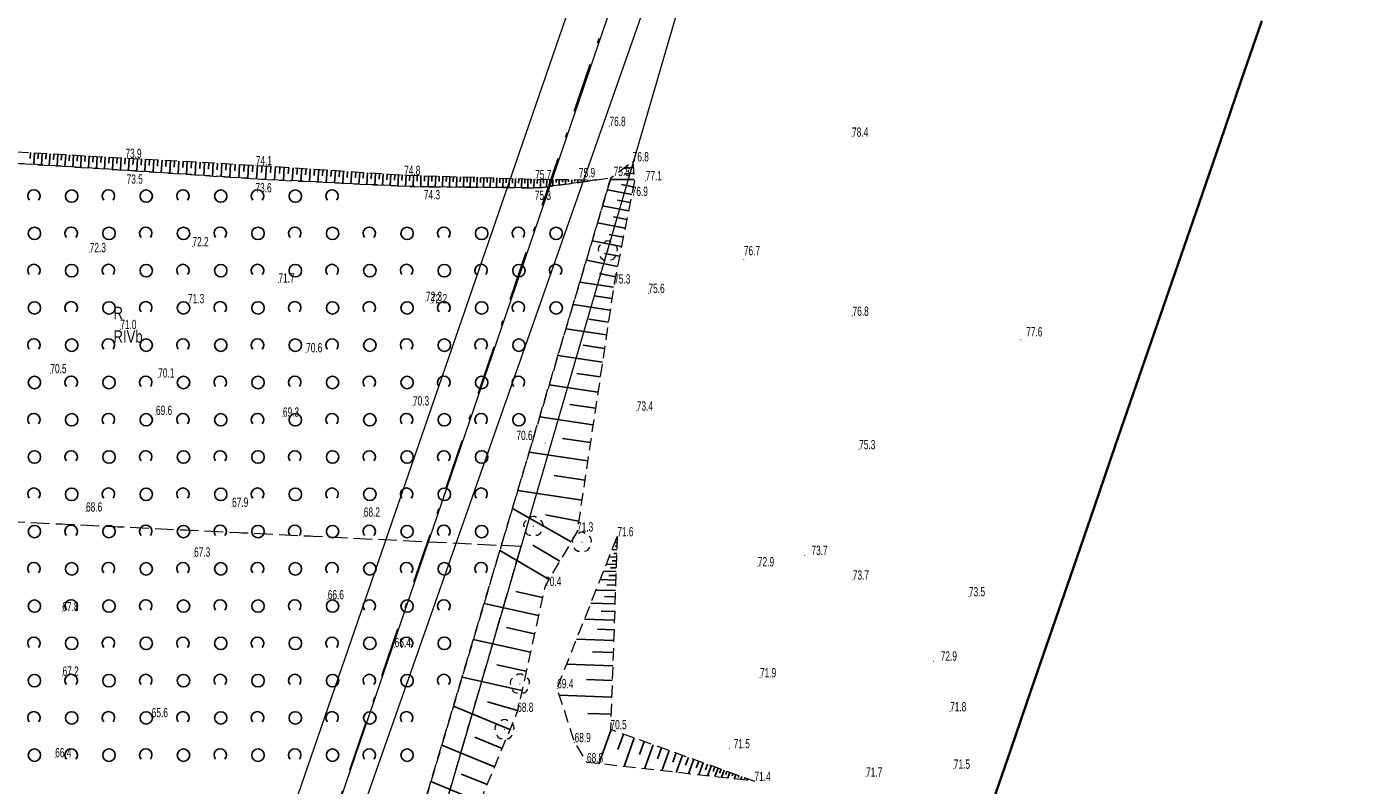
# Model space of a CAD drawing. Header units: metres. Extents: x 6524698 to 6533081, y 5883213 to 5896811.
# Tile 17 of 167: x 6529009 to 6529118, y 5886718 to 5886779. Entities that reach past the tile are written whole.
import ezdxf
from ezdxf.enums import TextEntityAlignment as Align

# ---------------------------------------------------------------- set-up
doc = ezdxf.new("R2010")
doc.units = ezdxf.units.M
doc.header["$MEASUREMENT"] = 0
for name, pattern in [('DASHDOT', [4, 2, -0.9, 0.2, -0.9]), ('mapa zasadnicza$0$1.0_0.5', [1.5, 1, -0.5]), ('mapa zasadnicza$0$219-500', [0]), ('mapa zasadnicza$0$egkk-500', [2, 1.5, -0.5]), ('mapa zasadnicza$0$egug-500', [1, 0.5, -0.5]), ('mapa zasadnicza$0$suep_wn_500', [0])]:
    doc.linetypes.add(name, pattern=pattern)
doc.layers.get('0').update_dxf_attribs({"lineweight": 0})
for name, color, linetype, lineweight in [('_trasa_kat_zalomu', 7, 'Continuous', 18), ('_trasa_os', 1, 'DASHDOT', 30), ('Sections span lengths and Marker Balls Plan', 7, 'Continuous', 0)]:
    doc.layers.add(name, color=color, linetype=linetype, lineweight=lineweight)
for name, color, linetype in [('mapa zasadnicza$0$000 Inne (niezydentyfikowane)', 7, 'Continuous'), ('mapa zasadnicza$0$209-oznaczenie konturu klasyfikacyjnego', 7, 'Continuous'), ('mapa zasadnicza$0$210-oznaczenie konturu użytku gruntowego', 7, 'Continuous'), ('mapa zasadnicza$0$217-kontur klasyfikacyjny', 7, 'Continuous'), ('mapa zasadnicza$0$218-kontur użytku gruntowego', 7, 'Continuous'), ('mapa zasadnicza$0$219-działka ewidencyjna', 7, 'Continuous'), ('mapa zasadnicza$0$drzewo liściaste', 7, 'Continuous'), ('mapa zasadnicza$0$pikieta naturalna', 7, 'Continuous'), ('mapa zasadnicza$0$pikieta naturalna-Atr2', 7, 'Continuous'), ('mapa zasadnicza$0$przewód elektroenergetyczny wysokiego napięcia', 7, 'Continuous'), ('mapa zasadnicza$0$skarpa nieumocniona', 7, 'Continuous'), ('mapa zasadnicza$0$zadrzewienie  zakrzewienie', 7, 'Continuous')]:
    doc.layers.add(name, color=color, linetype=linetype)
doc.styles.add('mapa zasadnicza$0$STANDARD', font='Working1250', dxfattribs={"width": 0.75})
doc.styles.add('Opis_slupy', font='ARIALN.TTF')
doc.dimstyles.new('Kat zalomu', dxfattribs={"dimtxt": 2.5, "dimasz": 5, "dimexe": 1.25, "dimexo": 0.625, "dimtad": 0, "dimtxsty": 'Opis_slupy', "dimcen": 2.5, "dimse1": 1, "dimse2": 1, "dimadec": 0, "dimazin": 0, "dimtfac": 1, "dimtmove": 0, "dimatfit": 3, "dimfxl": 1, "dimarcsym": 1})

# ---------------------------------------------------------------- blocks, each defined once
blk = doc.blocks.new('mapa zasadnicza$0$OP021')
at = {"linetype": 'Continuous', "lineweight": 13}
h = blk.add_hatch(color=0, dxfattribs=at)
edge = h.paths.add_edge_path()
edge.add_arc((0, 0), 0.05, 0, 360)
at = {"color": 0, "linetype": 'Continuous', "lineweight": 13}
for centre, start, end in [((-0.38, 0.124), 121.308, 202.548), ((0, 0.4), 49.272, 130.728), ((0.38, 0.124), 337.452, 58.692), ((-0.235, -0.324), 193.221, 274.871), ((0.235, -0.324), 265.129, 346.779)]:
    blk.add_arc(centre, 0.4, start, end, dxfattribs=at)
blk = doc.blocks.new('mapa zasadnicza$0$PW01')
at = {"linetype": 'Continuous', "lineweight": 13}
h = blk.add_hatch(color=0, dxfattribs=at)
edge = h.paths.add_edge_path()
edge.add_arc((0, 0), 0.045, 0, 360)
blk = doc.blocks.new('mapa zasadnicza$0$OTZK1')
at = {"color": 0, "linetype": 'Continuous'}
blk.add_circle((0, 0), 0.5, dxfattribs=at)
blk = doc.blocks.new('mapa zasadnicza$0$OTZK2')
at = {"color": 0, "linetype": 'Continuous'}
blk.add_arc((0, 0), 0.5, 318.85, 221.162, dxfattribs=at)
blk = doc.blocks.new('*D2405')
at = {"layer": '_trasa_kat_zalomu', "color": 0, "lineweight": -2}
for start, end in [(26.7639, 56.6642), (336.8246, 6.7249)]:
    blk.add_arc((6529019.86, 5886673.79), 19.79, start, end, dxfattribs=at)
at = {"layer": '_trasa_kat_zalomu', "color": 0}
for points in [[(6529031.1, 5886691.07), (6529030.37, 5886689.57), (6529026.25, 5886692.52)], [(6529037.34, 5886666.42), (6529038.77, 5886665.58), (6529035.52, 5886661.69)]]:
    blk.add_solid(points, dxfattribs=at)
at = {"layer": 'Defpoints', "color": 0}
for p in [(6529068.1, 5886815.32), (6529036.09, 5886685.11), (6529019.86, 5886673.79), (6529019.86, 5886673.79), (6529239.51, 5886504.08)]:
    blk.add_point(p, dxfattribs=at)
at = {"layer": '_trasa_kat_zalomu', "color": 0, "insert": (6529038.81, 5886679.49), "char_height": 2.5, "attachment_point": 5, "rotation": 286.7444, "style": 'Opis_slupy'}
blk.add_mtext('109%%d', dxfattribs=at)

msp = doc.modelspace()

# ---------------------------------------------------------------- linework, layer by layer
at = {"layer": '_trasa_os', "linetype": 'DASHDOT', "ltscale": 2}
msp.add_lwpolyline([(6529644.25, 5886257.506), (6529433.531, 5886354.176), (6529239.51, 5886504.082), (6529019.862, 5886673.787), (6529068.099, 5886815.315), (6529070.952, 5887003.68), (6529033.32, 5887240.317), (6528980.372, 5887573.115), (6528926.767, 5887910.52), (6528871.358, 5888257.413), (6528824.236, 5888552.869), (6528805.439, 5888820.887), (6528782.648, 5889143.114), (6528759.048, 5889475.999)], dxfattribs=at)
at = {"layer": 'mapa zasadnicza$0$000 Inne (niezydentyfikowane)', "color": 7, "linetype": 'Continuous', "lineweight": 35, "flags": 128}
msp.add_lwpolyline([(6529108.741, 5886779.525), (6529107.056, 5886774.638), (6529105.371, 5886769.75), (6529103.685, 5886764.862), (6529102, 5886759.975), (6529100.315, 5886755.087), (6529098.63, 5886750.199), (6529096.944, 5886745.311), (6529095.259, 5886740.424), (6529093.574, 5886735.536), (6529091.889, 5886730.648), (6529090.203, 5886725.761), (6529088.518, 5886720.873), (6529086.833, 5886715.985)], dxfattribs=at)
at = {"layer": 'mapa zasadnicza$0$000 Inne (niezydentyfikowane)', "color": 7, "linetype": 'Continuous', "lineweight": 25, "flags": 128}
for points in [[(6529009.62, 5886768.92), (6529009.59, 5886768.45)], [(6529009.93, 5886768.9), (6529009.87, 5886767.97)], [(6529010.24, 5886768.88), (6529010.21, 5886768.42)], [(6529010.55, 5886768.87), (6529010.5, 5886767.93)], [(6529010.86, 5886768.85), (6529010.84, 5886768.38)], [(6529011.18, 5886768.83), (6529011.12, 5886767.89)], [(6529011.49, 5886768.81), (6529011.46, 5886768.34)], [(6529011.81, 5886768.79), (6529011.75, 5886767.85)], [(6529012.12, 5886768.78), (6529012.09, 5886768.3)], [(6529012.44, 5886768.76), (6529012.38, 5886767.81)], [(6529012.75, 5886768.74), (6529012.72, 5886768.26)], [(6529013.07, 5886768.72), (6529013.01, 5886767.77)], [(6529013.38, 5886768.7), (6529013.36, 5886768.23)], [(6529013.7, 5886768.68), (6529013.65, 5886767.73)], [(6529014.02, 5886768.67), (6529013.99, 5886768.19)], [(6529014.34, 5886768.65), (6529014.28, 5886767.69)], [(6529014.66, 5886768.63), (6529014.63, 5886768.15)], [(6529014.98, 5886768.61), (6529014.92, 5886767.65)], [(6529015.3, 5886768.59), (6529015.27, 5886768.11)], [(6529015.62, 5886768.57), (6529015.57, 5886767.61)], [(6529015.94, 5886768.56), (6529015.92, 5886768.07)], [(6529016.27, 5886768.54), (6529016.21, 5886767.57)], [(6529016.59, 5886768.52), (6529016.56, 5886768.03)], [(6529016.91, 5886768.5), (6529016.86, 5886767.53)], [(6529017.24, 5886768.48), (6529017.21, 5886767.99)], [(6529017.56, 5886768.46), (6529017.51, 5886767.48)], [(6529017.89, 5886768.44), (6529017.86, 5886767.95)], [(6529018.21, 5886768.43), (6529018.16, 5886767.44)], [(6529018.54, 5886768.41), (6529018.51, 5886767.91)], [(6529018.87, 5886768.39), (6529018.82, 5886767.4)], [(6529019.2, 5886768.37), (6529019.17, 5886767.87)], [(6529019.53, 5886768.35), (6529019.48, 5886767.35)], [(6529019.87, 5886768.34), (6529019.84, 5886767.83)], [(6529020.2, 5886768.32), (6529020.14, 5886767.31)], [(6529020.54, 5886768.3), (6529020.51, 5886767.79)], [(6529020.87, 5886768.28), (6529020.82, 5886767.26)], [(6529021.21, 5886768.26), (6529021.18, 5886767.75)], [(6529021.55, 5886768.24), (6529021.49, 5886767.22)], [(6529021.89, 5886768.22), (6529021.86, 5886767.71)], [(6529022.23, 5886768.2), (6529022.18, 5886767.17)], [(6529022.58, 5886768.19), (6529022.55, 5886767.67)], [(6529022.92, 5886768.17), (6529022.86, 5886767.13)], [(6529023.27, 5886768.15), (6529023.24, 5886767.63)], [(6529023.61, 5886768.13), (6529023.56, 5886767.08)], [(6529023.96, 5886768.11), (6529023.93, 5886767.58)], [(6529024.31, 5886768.09), (6529024.25, 5886767.04)], [(6529024.66, 5886768.07), (6529024.63, 5886767.54)], [(6529025.01, 5886768.05), (6529024.96, 5886766.99)], [(6529025.37, 5886768.03), (6529025.34, 5886767.5)], [(6529025.72, 5886768.01), (6529025.66, 5886766.94)], [(6529026.08, 5886767.99), (6529026.05, 5886767.46)], [(6529026.44, 5886767.97), (6529026.38, 5886766.89)], [(6529026.8, 5886767.95), (6529026.77, 5886767.41)], [(6529027.16, 5886767.93), (6529027.1, 5886766.85)], [(6529027.52, 5886767.91), (6529027.49, 5886767.37)], [(6529027.88, 5886767.89), (6529027.81, 5886766.8)], [(6529028.25, 5886767.87), (6529028.21, 5886767.32)], [(6529028.61, 5886767.84), (6529028.54, 5886766.76)], [(6529028.97, 5886767.82), (6529028.93, 5886767.28)], [(6529029.33, 5886767.8), (6529029.26, 5886766.72)], [(6529029.69, 5886767.77), (6529029.65, 5886767.24)], [(6529030.04, 5886767.75), (6529029.97, 5886766.69)], [(6529030.4, 5886767.72), (6529030.36, 5886767.2)], [(6529030.75, 5886767.7), (6529030.68, 5886766.65)], [(6529031.1, 5886767.68), (6529031.06, 5886767.16)], [(6529031.45, 5886767.66), (6529031.38, 5886766.62)], [(6529031.79, 5886767.63), (6529031.76, 5886767.12)], [(6529032.13, 5886767.61), (6529032.07, 5886766.59)], [(6529032.48, 5886767.59), (6529032.44, 5886767.08)], [(6529032.82, 5886767.56), (6529032.75, 5886766.55)], [(6529033.15, 5886767.54), (6529033.12, 5886767.04)], [(6529033.49, 5886767.52), (6529033.42, 5886766.52)], [(6529033.83, 5886767.5), (6529033.79, 5886767)], [(6529034.16, 5886767.48), (6529034.09, 5886766.49)], [(6529034.49, 5886767.45), (6529034.46, 5886766.96)], [(6529034.82, 5886767.43), (6529034.75, 5886766.45)], [(6529035.14, 5886767.41), (6529035.11, 5886766.92)], [(6529035.47, 5886767.39), (6529035.41, 5886766.42)], [(6529035.79, 5886767.37), (6529035.76, 5886766.89)], [(6529036.11, 5886767.35), (6529036.05, 5886766.39)], [(6529058.13, 5886767.71), (6529057.33, 5886767.64)], [(6529036.43, 5886767.33), (6529036.4, 5886766.85)], [(6529036.75, 5886767.3), (6529036.69, 5886766.36)], [(6529037.07, 5886767.28), (6529037.04, 5886766.81)], [(6529037.38, 5886767.26), (6529037.32, 5886766.33)], [(6529037.7, 5886767.24), (6529037.67, 5886766.78)], [(6529038.01, 5886767.22), (6529037.95, 5886766.3)], [(6529038.32, 5886767.2), (6529038.29, 5886766.74)], [(6529038.62, 5886767.18), (6529038.56, 5886766.26)], [(6529038.93, 5886767.16), (6529038.9, 5886766.71)], [(6529039.23, 5886767.14), (6529039.17, 5886766.23)], [(6529039.54, 5886767.12), (6529039.51, 5886766.67)], [(6529039.84, 5886767.11), (6529039.81, 5886766.2)], [(6529040.14, 5886767.1), (6529040.12, 5886766.64)], [(6529040.44, 5886767.09), (6529040.41, 5886766.18)], [(6529040.74, 5886767.08), (6529040.73, 5886766.63)], [(6529041.04, 5886767.07), (6529041.02, 5886766.17)], [(6529041.34, 5886767.06), (6529041.33, 5886766.61)], [(6529041.64, 5886767.05), (6529041.61, 5886766.17)], [(6529041.93, 5886767.04), (6529041.92, 5886766.6)], [(6529042.23, 5886767.03), (6529042.2, 5886766.16)], [(6529042.52, 5886767.02), (6529042.5, 5886766.59)], [(6529042.8, 5886767.01), (6529042.78, 5886766.16)], [(6529043.09, 5886767), (6529043.08, 5886766.58)], [(6529043.38, 5886766.99), (6529043.35, 5886766.15)], [(6529043.66, 5886766.99), (6529043.64, 5886766.57)], [(6529043.94, 5886766.98), (6529043.91, 5886766.14)], [(6529044.22, 5886766.97), (6529044.2, 5886766.56)], [(6529044.49, 5886766.96), (6529044.47, 5886766.14)], [(6529044.77, 5886766.95), (6529044.75, 5886766.54)], [(6529045.04, 5886766.94), (6529045.01, 5886766.13)], [(6529045.31, 5886766.93), (6529045.3, 5886766.53)], [(6529045.58, 5886766.93), (6529045.55, 5886766.13)], [(6529045.84, 5886766.92), (6529045.83, 5886766.52)], [(6529046.11, 5886766.91), (6529046.08, 5886766.12)], [(6529046.37, 5886766.9), (6529046.36, 5886766.51)], [(6529046.63, 5886766.89), (6529046.61, 5886766.12)], [(6529046.89, 5886766.88), (6529046.88, 5886766.5)], [(6529047.15, 5886766.88), (6529047.12, 5886766.11)], [(6529047.4, 5886766.87), (6529047.39, 5886766.49)], [(6529047.65, 5886766.86), (6529047.63, 5886766.11)], [(6529047.9, 5886766.85), (6529047.89, 5886766.48)], [(6529048.16, 5886766.85), (6529048.13, 5886766.1)], [(6529048.41, 5886766.84), (6529048.4, 5886766.47)], [(6529048.66, 5886766.83), (6529048.64, 5886766.1)], [(6529048.91, 5886766.82), (6529048.9, 5886766.46)], [(6529049.16, 5886766.81), (6529049.14, 5886766.09)], [(6529049.41, 5886766.81), (6529049.4, 5886766.45)], [(6529049.66, 5886766.8), (6529049.64, 5886766.09)], [(6529049.91, 5886766.79), (6529049.9, 5886766.44)], [(6529050.17, 5886766.78), (6529050.14, 5886766.08)], [(6529050.42, 5886766.78), (6529050.41, 5886766.43)], [(6529050.67, 5886766.77), (6529050.66, 5886766.08)], [(6529050.92, 5886766.77), (6529050.92, 5886766.45)], [(6529051.17, 5886766.77), (6529051.16, 5886766.15)], [(6529051.42, 5886766.77), (6529051.42, 5886766.48)], [(6529051.67, 5886766.76), (6529051.67, 5886766.23)], [(6529051.93, 5886766.76), (6529051.92, 5886766.51)], [(6529052.18, 5886766.76), (6529052.17, 5886766.3)], [(6529052.43, 5886766.75), (6529052.43, 5886766.54)], [(6529052.68, 5886766.75), (6529052.67, 5886766.37)], [(6529052.93, 5886766.75), (6529052.93, 5886766.57)], [(6529053.18, 5886766.74), (6529053.18, 5886766.44)], [(6529053.43, 5886766.74), (6529053.43, 5886766.61)], [(6529053.68, 5886766.74), (6529053.68, 5886766.51)], [(6529053.94, 5886766.74), (6529053.93, 5886766.64)], [(6529054.19, 5886766.73), (6529054.19, 5886766.58)], [(6529054.44, 5886766.73), (6529054.44, 5886766.67)], [(6529054.69, 5886766.73), (6529054.69, 5886766.65)], [(6529054.94, 5886766.72), (6529054.94, 5886766.7)], [(6529058.22, 5886766.76), (6529056.3, 5886766.76)], [(6529058.13, 5886766.17), (6529057.18, 5886766.36)], [(6529058.18, 5886767.26), (6529057.41, 5886767.19)], [(6529058.01, 5886765.54), (6529056.05, 5886765.93)], [(6529057.75, 5886764.23), (6529055.67, 5886764.64)], [(6529057.88, 5886764.9), (6529056.87, 5886765.1)], [(6529057.48, 5886762.83), (6529055.26, 5886763.27)], [(6529057.62, 5886763.54), (6529056.54, 5886763.76)], [(6529057.33, 5886762.1), (6529056.19, 5886762.33)], [(6529057.18, 5886761.35), (6529054.82, 5886761.81)], [(6529056.87, 5886759.76), (6529054.36, 5886760.26)], [(6529057.03, 5886760.57), (6529055.81, 5886760.81)], [(6529056.71, 5886758.93), (6529055.41, 5886759.19)], [(6529056.55, 5886758.08), (6529053.83, 5886758.49)], [(6529056.28, 5886756.24), (6529053.3, 5886756.69)], [(6529056.42, 5886757.18), (6529054.99, 5886757.39)], [(6529056.13, 5886755.26), (6529054.57, 5886755.5)], [(6529055.98, 5886754.24), (6529052.71, 5886754.73)], [(6529055.82, 5886753.16), (6529054.11, 5886753.42)], [(6529055.65, 5886752.04), (6529052.07, 5886752.58)], [(6529055.47, 5886750.86), (6529053.6, 5886751.14)], [(6529055.29, 5886749.63), (6529051.37, 5886750.22)], [(6529055.1, 5886748.34), (6529053.04, 5886748.65)], [(6529054.89, 5886747), (6529050.6, 5886747.64)], [(6529054.68, 5886745.58), (6529052.43, 5886745.92)], [(6529054.46, 5886744.11), (6529049.75, 5886744.81)], [(6529054.23, 5886742.56), (6529051.77, 5886742.93)], [(6529053.99, 5886740.94), (6529048.83, 5886741.71)], [(6529053.13, 5886737.6), (6529048.4, 5886740.26)], [(6529053.73, 5886739.25), (6529051.07, 5886739.75)], [(6529052.22, 5886736.04), (6529050.06, 5886737.31)], [(6529056.83, 5886737.53), (6529056.65, 5886737.54)], [(6529056.82, 5886737.24), (6529056.68, 5886737.24)], [(6529051.36, 5886734.57), (6529047.39, 5886736.89)], [(6529056.79, 5886736.35), (6529056.19, 5886736.37)], [(6529056.81, 5886736.94), (6529056.42, 5886736.96)], [(6529056.78, 5886736.06), (6529056.43, 5886736.07)], [(6529056.8, 5886736.65), (6529056.56, 5886736.66)], [(6529056.75, 5886735.2), (6529055.74, 5886735.23)], [(6529056.77, 5886735.76), (6529055.96, 5886735.79)], [(6529056.74, 5886734.87), (6529056.18, 5886734.89)], [(6529056.76, 5886735.49), (6529056.31, 5886735.51)], [(6529056.73, 5886734.51), (6529055.47, 5886734.55)], [(6529056.71, 5886734.11), (6529056.01, 5886734.13)], [(6529050.84, 5886733.11), (6529048.69, 5886733.58)], [(6529056.66, 5886732.6), (6529054.73, 5886732.66)], [(6529056.7, 5886733.66), (6529055.14, 5886733.71)], [(6529056.68, 5886733.15), (6529055.81, 5886733.19)], [(6529050.51, 5886731.65), (6529046.12, 5886732.63)], [(6529056.64, 5886731.97), (6529055.56, 5886732.01)], [(6529050.19, 5886730.19), (6529047.94, 5886730.69)], [(6529056.61, 5886731.28), (6529054.21, 5886731.37)], [(6529056.58, 5886730.51), (6529055.25, 5886730.55)], [(6529049.86, 5886728.7), (6529045.25, 5886729.72)], [(6529056.55, 5886729.65), (6529053.57, 5886729.75)], [(6529056.52, 5886728.69), (6529054.86, 5886728.74)], [(6529049.52, 5886727.18), (6529047.16, 5886727.7)], [(6529056.48, 5886727.62), (6529052.78, 5886727.75)], [(6529049.17, 5886725.62), (6529044.35, 5886726.69)], [(6529056.44, 5886726.42), (6529054.38, 5886726.5)], [(6529056.39, 5886725.09), (6529052.19, 5886725.24)], [(6529048.2, 5886722.48), (6529043.66, 5886724.36)], [(6529048.82, 5886724.02), (6529046.39, 5886724.72)], [(6529056.34, 5886723.71), (6529054.49, 5886723.78)], [(6529047.57, 5886720.95), (6529045.38, 5886721.86)], [(6529056.36, 5886722.48), (6529055.37, 5886719.73)], [(6529057.34, 5886722.12), (6529056.89, 5886720.87)], [(6529046.96, 5886719.48), (6529042.72, 5886721.23)], [(6529058.22, 5886721.81), (6529057.39, 5886719.51)], [(6529059.01, 5886721.52), (6529058.63, 5886720.47)], [(6529059.74, 5886721.26), (6529059.04, 5886719.32)], [(6529060.41, 5886721.02), (6529060.09, 5886720.13)], [(6529061.02, 5886720.8), (6529060.43, 5886719.17)], [(6529061.58, 5886720.6), (6529061.31, 5886719.85)], [(6529062.1, 5886720.41), (6529061.6, 5886719.03)], [(6529062.57, 5886720.24), (6529062.34, 5886719.61)], [(6529063.01, 5886720.09), (6529062.59, 5886718.92)], [(6529063.41, 5886719.94), (6529063.21, 5886719.41)], [(6529063.77, 5886719.81), (6529063.42, 5886718.83)], [(6529064.11, 5886719.69), (6529063.95, 5886719.24)], [(6529046.37, 5886718.05), (6529044.32, 5886718.9)], [(6529064.42, 5886719.58), (6529064.12, 5886718.75)], [(6529064.7, 5886719.48), (6529064.57, 5886719.1)], [(6529064.96, 5886719.38), (6529064.71, 5886718.69)], [(6529065.2, 5886719.3), (6529065.09, 5886718.98)], [(6529065.44, 5886719.21), (6529065.23, 5886718.63)], [(6529065.68, 5886719.12), (6529065.59, 5886718.86)], [(6529065.92, 5886719.04), (6529065.75, 5886718.57)], [(6529066.16, 5886718.95), (6529066.09, 5886718.75)], [(6529066.4, 5886718.87), (6529066.27, 5886718.51)], [(6529066.64, 5886718.78), (6529066.59, 5886718.63)], [(6529066.88, 5886718.69), (6529066.79, 5886718.45)], [(6529067.12, 5886718.61), (6529067.09, 5886718.52)], [(6529045.79, 5886716.67), (6529041.85, 5886718.3)], [(6529067.36, 5886718.52), (6529067.31, 5886718.39)], [(6529067.6, 5886718.44), (6529067.58, 5886718.4)], [(6529067.84, 5886718.35), (6529067.83, 5886718.34)]]:
    msp.add_lwpolyline(points, dxfattribs=at)
at = {"layer": 'mapa zasadnicza$0$217-kontur klasyfikacyjny', "color": 92, "linetype": 'mapa zasadnicza$0$egkk-500', "lineweight": 18, "flags": 128}
for points in [[(6529049.1, 5886737.21), (6528956.61, 5886741.69)], [(6529043.09, 5886716.61), (6529049.1, 5886737.21)]]:
    msp.add_lwpolyline(points, dxfattribs=at)
at = {"layer": 'mapa zasadnicza$0$218-kontur użytku gruntowego', "color": 3, "linetype": 'mapa zasadnicza$0$egug-500', "lineweight": 18, "flags": 128}
for points in [[(6529049.1, 5886737.21), (6528956.61, 5886741.69)], [(6529043.09, 5886716.61), (6529049.1, 5886737.21)]]:
    msp.add_lwpolyline(points, dxfattribs=at)
at = {"layer": 'mapa zasadnicza$0$219-działka ewidencyjna', "color": 7, "linetype": 'mapa zasadnicza$0$219-500', "lineweight": 18, "flags": 128}
msp.add_lwpolyline([(6529027.16, 5886662), (6529062.57, 5886783.37)], dxfattribs=at)
at = {"layer": 'mapa zasadnicza$0$przewód elektroenergetyczny wysokiego napięcia', "color": 1, "linetype": 'mapa zasadnicza$0$suep_wn_500', "lineweight": 18, "flags": 128}
msp.add_lwpolyline([(6529068.21, 5886815.42), (6529019.87, 5886673.88)], dxfattribs=at)
at = {"layer": 'mapa zasadnicza$0$skarpa nieumocniona', "color": 7, "linetype": 'mapa zasadnicza$0$1.0_0.5', "lineweight": 18, "flags": 128}
for points in [[(6528965.19, 5886773.49), (6528972.34, 5886772.62), (6528982.95, 5886771.27), (6529001.99, 5886769.36), (6529017.25, 5886768.48), (6529027.75, 5886767.9), (6529039.69, 5886767.11), (6529050.24, 5886766.78), (6529055.19, 5886766.72), (6529050.63, 5886766.08), (6529040.28, 5886766.18), (6529027.94, 5886766.79), (6529017.43, 5886767.49), (6529001.77, 5886768.48), (6528982.72, 5886770.07), (6528972.25, 5886771.79)], [(6528965.19, 5886773.49), (6528972.34, 5886772.62), (6528982.95, 5886771.27), (6529001.99, 5886769.36), (6529017.25, 5886768.48), (6529027.75, 5886767.9), (6529039.69, 5886767.11), (6529050.24, 5886766.78), (6529055.19, 5886766.72), (6529050.63, 5886766.08), (6529040.28, 5886766.18), (6529027.94, 5886766.79), (6529017.43, 5886767.49), (6529001.77, 5886768.48), (6528982.72, 5886770.07), (6528972.25, 5886771.79)], [(6529043.52, 5886711.18), (6529038.25, 5886693.87), (6529035.26, 5886685.41), (6529032.51, 5886674), (6529032.45, 5886669.5), (6529035.07, 5886666.76), (6529031.48, 5886662.8), (6529029.5, 5886664.34), (6529029.3, 5886667.94), (6529030.24, 5886674.61), (6529032.28, 5886684.97), (6529035.54, 5886695.36), (6529040.14, 5886712.57), (6529056.34, 5886766.9), (6529058.09, 5886768.21), (6529058.23, 5886766.66), (6529056.6, 5886758.38), (6529053.61, 5886738.42), (6529051.04, 5886734.03), (6529048.79, 5886723.9)], [(6529043.52, 5886711.18), (6529038.25, 5886693.87), (6529035.26, 5886685.41), (6529032.51, 5886674), (6529032.45, 5886669.5), (6529035.07, 5886666.76), (6529031.48, 5886662.8), (6529029.5, 5886664.34), (6529029.3, 5886667.94), (6529030.24, 5886674.61), (6529032.28, 5886684.97), (6529035.54, 5886695.36), (6529040.14, 5886712.57), (6529056.34, 5886766.9), (6529058.09, 5886768.21), (6529058.23, 5886766.66), (6529056.6, 5886758.38), (6529053.61, 5886738.42), (6529051.04, 5886734.03), (6529048.79, 5886723.9)], [(6529056.85, 5886738.03), (6529056.3, 5886722.5), (6529067.89, 5886718.33), (6529054.41, 5886719.84), (6529053.41, 5886721.46), (6529052.01, 5886725.8)], [(6529056.85, 5886738.03), (6529056.3, 5886722.5), (6529067.89, 5886718.33), (6529054.41, 5886719.84), (6529053.41, 5886721.46), (6529052.01, 5886725.8)]]:
    msp.add_lwpolyline(points, close=True, dxfattribs=at)
at = {"layer": 'mapa zasadnicza$0$zadrzewienie  zakrzewienie', "color": 7, "linetype": 'mapa zasadnicza$0$1.0_0.5', "lineweight": 18, "flags": 128}
msp.add_lwpolyline([(6528953.71, 5886788.26), (6528947.86, 5886785.18), (6528941.55, 5886783.36), (6528934.01, 5886782.28), (6528929.82, 5886780.75), (6528927.68, 5886774.29), (6528924.8, 5886767.95), (6528925.08, 5886765.22), (6528924.63, 5886755.81), (6528923.13, 5886747.7), (6528921.93, 5886740.39), (6528921.14, 5886736.48), (6528922.02, 5886727.47), (6528924.71, 5886720.07), (6528928.96, 5886715.96), (6528934.42, 5886713.83), (6528938.71, 5886712.64), (6528946.6, 5886711.87), (6528947.93, 5886713.77), (6528949.4, 5886725.29), (6528951.27, 5886737.17), (6528953.31, 5886745.53), (6528955.63, 5886753.96), (6528955.77, 5886754.42), (6528958.87, 5886765.04), (6528962.39, 5886774.29), (6528965.19, 5886773.49), (6528972.25, 5886771.79), (6528982.72, 5886770.07), (6529001.77, 5886768.48), (6529017.43, 5886767.49), (6529027.94, 5886766.79), (6529040.28, 5886766.18), (6529050.63, 5886766.08), (6529055.19, 5886766.72), (6529056.34, 5886766.9), (6529040.14, 5886712.57), (6529035.54, 5886695.36), (6529032.28, 5886684.97), (6529029.14, 5886683.6), (6529025.72, 5886673.74), (6529024.04, 5886668.47), (6529019.54, 5886667.33), (6529014.91, 5886668.5), (6529012.5, 5886670.65), (6529007.16, 5886672.21), (6528990.96, 5886675.07), (6528982.4, 5886677.32), (6528975.32, 5886679.12), (6528962.54, 5886681.79), (6528939.84, 5886686.97), (6528935.1, 5886688.16), (6528920.04, 5886688.95), (6528902.17, 5886687.44), (6528902.69, 5886700.38), (6528900.6, 5886715.72), (6528897.72, 5886727.15), (6528896.84, 5886735.83), (6528897.2, 5886740.76), (6528902.96, 5886753.08), (6528905.14, 5886764.14), (6528907.1, 5886773.46), (6528907.3, 5886778.48), (6528907.28, 5886783.39), (6528906.89, 5886788.36), (6528907.82, 5886792.94), (6528909.16, 5886797.88), (6528917.1, 5886800.94), (6528919.52, 5886801.7), (6528927.04, 5886802.8), (6528932.97, 5886804.99), (6528937.35, 5886808.47), (6528940.48, 5886816.6), (6528943.75, 5886822.38), (6528943.36, 5886828.16), (6528943.3, 5886838.04), (6528945.8, 5886837.25), (6528949.25, 5886834.15), (6528954.84, 5886825.96), (6528955.94, 5886820.2), (6528955.26, 5886812.17), (6528952.76, 5886806.09), (6528951.85, 5886799.75), (6528952.19, 5886795.76), (6528953.13, 5886791.04)], close=True, dxfattribs=at)
at = {"layer": 'Sections span lengths and Marker Balls Plan', "color": 1, "flags": 128}
for points in [[(6529643, 5886254.779), (6529431.358, 5886350.582), (6529237.798, 5886501.866), (6529015.745, 5886672.549), (6529065.143, 5886815.828), (6529068.458, 5887003.501), (6529030.555, 5887239.878), (6528977.607, 5887572.675), (6528924.002, 5887910.08), (6528868.593, 5888256.972), (6528821.256, 5888552.527), (6528802.646, 5888820.69), (6528779.855, 5889142.917), (6528756.255, 5889475.801)], [(6529645.501, 5886260.233), (6529435.239, 5886356.999), (6529241.711, 5886506.931), (6529021.682, 5886674.335), (6529071.055, 5886814.802), (6529075.939, 5887004.036), (6529036.876, 5887240.883), (6528983.927, 5887573.681), (6528930.322, 5887911.086), (6528874.913, 5888257.98), (6528827.216, 5888553.211), (6528809.03, 5888821.14), (6528786.24, 5889143.367), (6528762.639, 5889476.253)]]:
    msp.add_lwpolyline(points, dxfattribs=at)

# ---------------------------------------------------------------- block references
at = {"layer": 'mapa zasadnicza$0$drzewo liściaste', "color": 94, "linetype": 'Continuous', "lineweight": 18, "rotation": 0.2960000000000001}
for p in [(6529056.09, 5886761.01), (6529050.09, 5886738.84), (6529054, 5886737.56), (6529049.01, 5886726.15), (6529047.77, 5886722.48)]:
    msp.add_blockref('mapa zasadnicza$0$OP021', p, dxfattribs=at)
at = {"layer": 'mapa zasadnicza$0$pikieta naturalna', "color": 7, "linetype": 'Continuous', "lineweight": 13}
for p in [(6529056.22, 5886771.05), (6529075.75, 5886770.19), (6529017.25, 5886768.48), (6529017.43, 5886767.49), (6529027.75, 5886767.9), (6529058.09, 5886768.21), (6529027.94, 5886766.79), (6529039.69, 5886767.11), (6529050.24, 5886766.78), (6529055.19, 5886766.72), (6529056.34, 5886766.9), (6529058.23, 5886766.66), (6529059.14, 5886766.68), (6529040.28, 5886766.18), (6529050.63, 5886766.08), (6529014.38, 5886760.9), (6529022.65, 5886761.38), (6529029.57, 5886758.46), (6529056.6, 5886758.38), (6529059.36, 5886757.61), (6529022.29, 5886756.79), (6529041.44, 5886756.98), (6529041.85, 5886756.79), (6529075.79, 5886755.78), (6529016.84, 5886754.71), (6529031.8, 5886752.84), (6529011.21, 5886751.16), (6529019.89, 5886750.81), (6529019.71, 5886747.8), (6529040.4, 5886748.56), (6529058.42, 5886748.15), (6529029.93, 5886747.66), (6529076.32, 5886745.04), (6529025.84, 5886740.4), (6529014.08, 5886740.02), (6529036.44, 5886739.61), (6529053.61, 5886738.42), (6529056.85, 5886738.03), (6529022.78, 5886736.39), (6529068.17, 5886735.61), (6529051.04, 5886734.03), (6529075.81, 5886734.54), (6529033.54, 5886732.96), (6529085.16, 5886733.2), (6529012.17, 5886732.01), (6529038.93, 5886729.11), (6529012.19, 5886726.81), (6529068.34, 5886726.68), (6529052.01, 5886725.8), (6529083.64, 5886723.94), (6529019.37, 5886723.47), (6529048.79, 5886723.9), (6529056.3, 5886722.5), (6529053.41, 5886721.46), (6529011.6, 5886720.25), (6529054.41, 5886719.84), (6529076.88, 5886718.68), (6529083.94, 5886719.32), (6529067.89, 5886718.33)]:
    msp.add_blockref('mapa zasadnicza$0$PW01', p, dxfattribs=at)
for p, rotation in [((6529067.04, 5886760.3), 359.744), ((6529089.34, 5886753.85), 0.008), ((6529051.04, 5886745.53), 359.914), ((6529071.94, 5886736.48), 359.771), ((6529082.3, 5886727.98), 359.749), ((6529065.89, 5886720.98), 0.053)]:
    msp.add_blockref('mapa zasadnicza$0$PW01', p, dxfattribs=dict(at, rotation=rotation))
at = {"layer": 'mapa zasadnicza$0$zadrzewienie  zakrzewienie', "color": 7, "linetype": 'Continuous', "lineweight": 18}
for name, p in [('mapa zasadnicza$0$OTZK2', (6529009.884, 5886765.427)), ('mapa zasadnicza$0$OTZK1', (6529012.926, 5886765.416)), ('mapa zasadnicza$0$OTZK2', (6529015.884, 5886765.427)), ('mapa zasadnicza$0$OTZK1', (6529018.926, 5886765.416)), ('mapa zasadnicza$0$OTZK2', (6529021.884, 5886765.427)), ('mapa zasadnicza$0$OTZK1', (6529024.926, 5886765.416)), ('mapa zasadnicza$0$OTZK2', (6529027.884, 5886765.427)), ('mapa zasadnicza$0$OTZK1', (6529030.926, 5886765.416)), ('mapa zasadnicza$0$OTZK2', (6529033.884, 5886765.427)), ('mapa zasadnicza$0$OTZK1', (6529009.926, 5886762.416)), ('mapa zasadnicza$0$OTZK2', (6529012.884, 5886762.427)), ('mapa zasadnicza$0$OTZK1', (6529015.926, 5886762.416)), ('mapa zasadnicza$0$OTZK2', (6529018.884, 5886762.427)), ('mapa zasadnicza$0$OTZK1', (6529021.926, 5886762.416)), ('mapa zasadnicza$0$OTZK2', (6529024.884, 5886762.427)), ('mapa zasadnicza$0$OTZK1', (6529027.926, 5886762.416)), ('mapa zasadnicza$0$OTZK2', (6529030.884, 5886762.427)), ('mapa zasadnicza$0$OTZK1', (6529033.926, 5886762.416)), ('mapa zasadnicza$0$OTZK2', (6529036.884, 5886762.427)), ('mapa zasadnicza$0$OTZK1', (6529039.926, 5886762.416)), ('mapa zasadnicza$0$OTZK2', (6529042.884, 5886762.427)), ('mapa zasadnicza$0$OTZK1', (6529045.926, 5886762.416)), ('mapa zasadnicza$0$OTZK2', (6529048.884, 5886762.427)), ('mapa zasadnicza$0$OTZK1', (6529051.926, 5886762.416)), ('mapa zasadnicza$0$OTZK2', (6529009.884, 5886759.427)), ('mapa zasadnicza$0$OTZK1', (6529012.926, 5886759.416)), ('mapa zasadnicza$0$OTZK2', (6529015.884, 5886759.427)), ('mapa zasadnicza$0$OTZK1', (6529018.926, 5886759.416)), ('mapa zasadnicza$0$OTZK2', (6529021.884, 5886759.427)), ('mapa zasadnicza$0$OTZK1', (6529024.926, 5886759.416)), ('mapa zasadnicza$0$OTZK2', (6529027.884, 5886759.427)), ('mapa zasadnicza$0$OTZK1', (6529030.926, 5886759.416)), ('mapa zasadnicza$0$OTZK2', (6529033.884, 5886759.427)), ('mapa zasadnicza$0$OTZK1', (6529036.926, 5886759.416)), ('mapa zasadnicza$0$OTZK2', (6529039.884, 5886759.427)), ('mapa zasadnicza$0$OTZK1', (6529042.926, 5886759.416)), ('mapa zasadnicza$0$OTZK2', (6529045.884, 5886759.427)), ('mapa zasadnicza$0$OTZK1', (6529048.926, 5886759.416)), ('mapa zasadnicza$0$OTZK2', (6529051.884, 5886759.427)), ('mapa zasadnicza$0$OTZK1', (6529009.926, 5886756.416)), ('mapa zasadnicza$0$OTZK2', (6529012.884, 5886756.427)), ('mapa zasadnicza$0$OTZK1', (6529015.926, 5886756.416)), ('mapa zasadnicza$0$OTZK2', (6529018.884, 5886756.427)), ('mapa zasadnicza$0$OTZK1', (6529021.926, 5886756.416)), ('mapa zasadnicza$0$OTZK2', (6529024.884, 5886756.427)), ('mapa zasadnicza$0$OTZK1', (6529027.926, 5886756.416)), ('mapa zasadnicza$0$OTZK2', (6529030.884, 5886756.427)), ('mapa zasadnicza$0$OTZK1', (6529033.926, 5886756.416)), ('mapa zasadnicza$0$OTZK2', (6529036.884, 5886756.427)), ('mapa zasadnicza$0$OTZK1', (6529039.926, 5886756.416)), ('mapa zasadnicza$0$OTZK2', (6529042.884, 5886756.427)), ('mapa zasadnicza$0$OTZK1', (6529045.926, 5886756.416)), ('mapa zasadnicza$0$OTZK2', (6529048.884, 5886756.427)), ('mapa zasadnicza$0$OTZK1', (6529051.926, 5886756.416)), ('mapa zasadnicza$0$OTZK2', (6529009.884, 5886753.427)), ('mapa zasadnicza$0$OTZK1', (6529012.926, 5886753.416)), ('mapa zasadnicza$0$OTZK2', (6529015.884, 5886753.427)), ('mapa zasadnicza$0$OTZK1', (6529018.926, 5886753.416)), ('mapa zasadnicza$0$OTZK2', (6529021.884, 5886753.427)), ('mapa zasadnicza$0$OTZK1', (6529024.926, 5886753.416)), ('mapa zasadnicza$0$OTZK2', (6529027.884, 5886753.427)), ('mapa zasadnicza$0$OTZK1', (6529030.926, 5886753.416)), ('mapa zasadnicza$0$OTZK2', (6529033.884, 5886753.427)), ('mapa zasadnicza$0$OTZK1', (6529036.926, 5886753.416)), ('mapa zasadnicza$0$OTZK2', (6529039.884, 5886753.427)), ('mapa zasadnicza$0$OTZK1', (6529042.926, 5886753.416)), ('mapa zasadnicza$0$OTZK2', (6529045.884, 5886753.427)), ('mapa zasadnicza$0$OTZK1', (6529048.926, 5886753.416)), ('mapa zasadnicza$0$OTZK1', (6529009.926, 5886750.416)), ('mapa zasadnicza$0$OTZK2', (6529012.884, 5886750.427)), ('mapa zasadnicza$0$OTZK1', (6529015.926, 5886750.416)), ('mapa zasadnicza$0$OTZK2', (6529018.884, 5886750.427)), ('mapa zasadnicza$0$OTZK1', (6529021.926, 5886750.416)), ('mapa zasadnicza$0$OTZK2', (6529024.884, 5886750.427)), ('mapa zasadnicza$0$OTZK1', (6529027.926, 5886750.416)), ('mapa zasadnicza$0$OTZK2', (6529030.884, 5886750.427)), ('mapa zasadnicza$0$OTZK1', (6529033.926, 5886750.416)), ('mapa zasadnicza$0$OTZK2', (6529036.884, 5886750.427)), ('mapa zasadnicza$0$OTZK1', (6529039.926, 5886750.416)), ('mapa zasadnicza$0$OTZK2', (6529042.884, 5886750.427)), ('mapa zasadnicza$0$OTZK1', (6529045.926, 5886750.416)), ('mapa zasadnicza$0$OTZK2', (6529048.884, 5886750.427)), ('mapa zasadnicza$0$OTZK2', (6529009.884, 5886747.427)), ('mapa zasadnicza$0$OTZK1', (6529012.926, 5886747.416)), ('mapa zasadnicza$0$OTZK2', (6529015.884, 5886747.427)), ('mapa zasadnicza$0$OTZK1', (6529018.926, 5886747.416)), ('mapa zasadnicza$0$OTZK2', (6529021.884, 5886747.427)), ('mapa zasadnicza$0$OTZK1', (6529024.926, 5886747.416)), ('mapa zasadnicza$0$OTZK2', (6529027.884, 5886747.427)), ('mapa zasadnicza$0$OTZK1', (6529030.926, 5886747.416)), ('mapa zasadnicza$0$OTZK2', (6529033.884, 5886747.427)), ('mapa zasadnicza$0$OTZK1', (6529036.926, 5886747.416)), ('mapa zasadnicza$0$OTZK2', (6529039.884, 5886747.427)), ('mapa zasadnicza$0$OTZK1', (6529042.926, 5886747.416)), ('mapa zasadnicza$0$OTZK2', (6529045.884, 5886747.427)), ('mapa zasadnicza$0$OTZK1', (6529048.926, 5886747.416)), ('mapa zasadnicza$0$OTZK1', (6529009.926, 5886744.416)), ('mapa zasadnicza$0$OTZK2', (6529012.884, 5886744.427)), ('mapa zasadnicza$0$OTZK1', (6529015.926, 5886744.416)), ('mapa zasadnicza$0$OTZK2', (6529018.884, 5886744.427)), ('mapa zasadnicza$0$OTZK1', (6529021.926, 5886744.416)), ('mapa zasadnicza$0$OTZK2', (6529024.884, 5886744.427)), ('mapa zasadnicza$0$OTZK1', (6529027.926, 5886744.416)), ('mapa zasadnicza$0$OTZK2', (6529030.884, 5886744.427)), ('mapa zasadnicza$0$OTZK1', (6529033.926, 5886744.416)), ('mapa zasadnicza$0$OTZK2', (6529036.884, 5886744.427)), ('mapa zasadnicza$0$OTZK1', (6529039.926, 5886744.416)), ('mapa zasadnicza$0$OTZK2', (6529042.884, 5886744.427)), ('mapa zasadnicza$0$OTZK1', (6529045.926, 5886744.416)), ('mapa zasadnicza$0$OTZK2', (6529009.884, 5886741.427)), ('mapa zasadnicza$0$OTZK1', (6529012.926, 5886741.416)), ('mapa zasadnicza$0$OTZK2', (6529015.884, 5886741.427)), ('mapa zasadnicza$0$OTZK1', (6529018.926, 5886741.416)), ('mapa zasadnicza$0$OTZK2', (6529021.884, 5886741.427)), ('mapa zasadnicza$0$OTZK1', (6529024.926, 5886741.416)), ('mapa zasadnicza$0$OTZK2', (6529027.884, 5886741.427)), ('mapa zasadnicza$0$OTZK1', (6529030.926, 5886741.416)), ('mapa zasadnicza$0$OTZK2', (6529033.884, 5886741.427)), ('mapa zasadnicza$0$OTZK1', (6529036.926, 5886741.416)), ('mapa zasadnicza$0$OTZK2', (6529039.884, 5886741.427)), ('mapa zasadnicza$0$OTZK1', (6529042.926, 5886741.416)), ('mapa zasadnicza$0$OTZK2', (6529045.884, 5886741.427)), ('mapa zasadnicza$0$OTZK1', (6529009.926, 5886738.416)), ('mapa zasadnicza$0$OTZK2', (6529012.884, 5886738.427)), ('mapa zasadnicza$0$OTZK1', (6529015.926, 5886738.416)), ('mapa zasadnicza$0$OTZK2', (6529018.884, 5886738.427)), ('mapa zasadnicza$0$OTZK1', (6529021.926, 5886738.416)), ('mapa zasadnicza$0$OTZK2', (6529024.884, 5886738.427)), ('mapa zasadnicza$0$OTZK1', (6529027.926, 5886738.416)), ('mapa zasadnicza$0$OTZK2', (6529030.884, 5886738.427)), ('mapa zasadnicza$0$OTZK1', (6529033.926, 5886738.416)), ('mapa zasadnicza$0$OTZK2', (6529036.884, 5886738.427)), ('mapa zasadnicza$0$OTZK1', (6529039.926, 5886738.416)), ('mapa zasadnicza$0$OTZK2', (6529042.884, 5886738.427)), ('mapa zasadnicza$0$OTZK1', (6529045.926, 5886738.416)), ('mapa zasadnicza$0$OTZK2', (6529009.884, 5886735.427)), ('mapa zasadnicza$0$OTZK1', (6529012.926, 5886735.416)), ('mapa zasadnicza$0$OTZK2', (6529015.884, 5886735.427)), ('mapa zasadnicza$0$OTZK1', (6529018.926, 5886735.416)), ('mapa zasadnicza$0$OTZK2', (6529021.884, 5886735.427)), ('mapa zasadnicza$0$OTZK1', (6529024.926, 5886735.416)), ('mapa zasadnicza$0$OTZK2', (6529027.884, 5886735.427)), ('mapa zasadnicza$0$OTZK1', (6529030.926, 5886735.416)), ('mapa zasadnicza$0$OTZK2', (6529033.884, 5886735.427)), ('mapa zasadnicza$0$OTZK1', (6529036.926, 5886735.416)), ('mapa zasadnicza$0$OTZK2', (6529039.884, 5886735.427)), ('mapa zasadnicza$0$OTZK1', (6529042.926, 5886735.416)), ('mapa zasadnicza$0$OTZK2', (6529045.884, 5886735.427)), ('mapa zasadnicza$0$OTZK1', (6529009.926, 5886732.416)), ('mapa zasadnicza$0$OTZK2', (6529012.884, 5886732.427)), ('mapa zasadnicza$0$OTZK1', (6529015.926, 5886732.416)), ('mapa zasadnicza$0$OTZK2', (6529018.884, 5886732.427)), ('mapa zasadnicza$0$OTZK1', (6529021.926, 5886732.416)), ('mapa zasadnicza$0$OTZK2', (6529024.884, 5886732.427)), ('mapa zasadnicza$0$OTZK1', (6529027.926, 5886732.416)), ('mapa zasadnicza$0$OTZK2', (6529030.884, 5886732.427)), ('mapa zasadnicza$0$OTZK1', (6529033.926, 5886732.416)), ('mapa zasadnicza$0$OTZK2', (6529036.884, 5886732.427)), ('mapa zasadnicza$0$OTZK1', (6529039.926, 5886732.416)), ('mapa zasadnicza$0$OTZK2', (6529042.884, 5886732.427)), ('mapa zasadnicza$0$OTZK2', (6529009.884, 5886729.427)), ('mapa zasadnicza$0$OTZK1', (6529012.926, 5886729.416)), ('mapa zasadnicza$0$OTZK2', (6529015.884, 5886729.427)), ('mapa zasadnicza$0$OTZK1', (6529018.926, 5886729.416)), ('mapa zasadnicza$0$OTZK2', (6529021.884, 5886729.427)), ('mapa zasadnicza$0$OTZK1', (6529024.926, 5886729.416)), ('mapa zasadnicza$0$OTZK2', (6529027.884, 5886729.427)), ('mapa zasadnicza$0$OTZK1', (6529030.926, 5886729.416)), ('mapa zasadnicza$0$OTZK2', (6529033.884, 5886729.427)), ('mapa zasadnicza$0$OTZK1', (6529036.926, 5886729.416)), ('mapa zasadnicza$0$OTZK2', (6529039.884, 5886729.427)), ('mapa zasadnicza$0$OTZK1', (6529042.926, 5886729.416)), ('mapa zasadnicza$0$OTZK1', (6529009.926, 5886726.416)), ('mapa zasadnicza$0$OTZK2', (6529012.884, 5886726.427)), ('mapa zasadnicza$0$OTZK1', (6529015.926, 5886726.416)), ('mapa zasadnicza$0$OTZK2', (6529018.884, 5886726.427)), ('mapa zasadnicza$0$OTZK1', (6529021.926, 5886726.416)), ('mapa zasadnicza$0$OTZK2', (6529024.884, 5886726.427)), ('mapa zasadnicza$0$OTZK1', (6529027.926, 5886726.416)), ('mapa zasadnicza$0$OTZK2', (6529030.884, 5886726.427)), ('mapa zasadnicza$0$OTZK1', (6529033.926, 5886726.416)), ('mapa zasadnicza$0$OTZK2', (6529036.884, 5886726.427)), ('mapa zasadnicza$0$OTZK1', (6529039.926, 5886726.416)), ('mapa zasadnicza$0$OTZK2', (6529042.884, 5886726.427)), ('mapa zasadnicza$0$OTZK2', (6529009.884, 5886723.427)), ('mapa zasadnicza$0$OTZK1', (6529012.926, 5886723.416)), ('mapa zasadnicza$0$OTZK2', (6529015.884, 5886723.427)), ('mapa zasadnicza$0$OTZK1', (6529018.926, 5886723.416)), ('mapa zasadnicza$0$OTZK2', (6529021.884, 5886723.427)), ('mapa zasadnicza$0$OTZK1', (6529024.926, 5886723.416)), ('mapa zasadnicza$0$OTZK2', (6529027.884, 5886723.427)), ('mapa zasadnicza$0$OTZK1', (6529030.926, 5886723.416)), ('mapa zasadnicza$0$OTZK2', (6529033.884, 5886723.427)), ('mapa zasadnicza$0$OTZK1', (6529036.926, 5886723.416)), ('mapa zasadnicza$0$OTZK2', (6529039.884, 5886723.427)), ('mapa zasadnicza$0$OTZK1', (6529009.926, 5886720.416)), ('mapa zasadnicza$0$OTZK2', (6529012.884, 5886720.427)), ('mapa zasadnicza$0$OTZK1', (6529015.926, 5886720.416)), ('mapa zasadnicza$0$OTZK2', (6529018.884, 5886720.427)), ('mapa zasadnicza$0$OTZK1', (6529021.926, 5886720.416)), ('mapa zasadnicza$0$OTZK2', (6529024.884, 5886720.427)), ('mapa zasadnicza$0$OTZK1', (6529027.926, 5886720.416)), ('mapa zasadnicza$0$OTZK2', (6529030.884, 5886720.427)), ('mapa zasadnicza$0$OTZK1', (6529033.926, 5886720.416)), ('mapa zasadnicza$0$OTZK2', (6529036.884, 5886720.427)), ('mapa zasadnicza$0$OTZK1', (6529039.926, 5886720.416))]:
    msp.add_blockref(name, p, dxfattribs=at)

# ---------------------------------------------------------------- texts
at = {"layer": 'mapa zasadnicza$0$209-oznaczenie konturu klasyfikacyjnego', "color": 3, "linetype": 'Continuous', "lineweight": 18, "style": 'mapa zasadnicza$0$STANDARD', "width": 0.79}
msp.add_text('RIVb', height=1, dxfattribs=at).set_placement((6529016.29, 5886754.61), align=Align.TOP_LEFT)
at = {"layer": 'mapa zasadnicza$0$210-oznaczenie konturu użytku gruntowego', "color": 3, "linetype": 'Continuous', "lineweight": 18, "style": 'mapa zasadnicza$0$STANDARD', "width": 0.79}
msp.add_text('R', height=1, dxfattribs=at).set_placement((6529016.29, 5886755.51))
at = {"layer": 'mapa zasadnicza$0$pikieta naturalna-Atr2', "color": 7, "style": 'mapa zasadnicza$0$STANDARD', "width": 0.667}
for s, p in [('76.8', (6529056.22, 5886771.05)), ('78.4', (6529075.75, 5886770.19)), ('73.9', (6529017.25, 5886768.48)), ('74.1', (6529027.75, 5886767.9)), ('76.8', (6529058.09, 5886768.21)), ('74.8', (6529039.69, 5886767.11)), ('75.7', (6529050.24, 5886766.78)), ('77.1', (6529059.14, 5886766.68)), ('72.2', (6529022.65, 5886761.38)), ('72.3', (6529014.38, 5886760.9)), ('76.7', (6529067.04, 5886760.65)), ('71.7', (6529029.57, 5886758.46)), ('75.3', (6529056.6, 5886758.38)), ('72.3', (6529041.44, 5886756.98)), ('75.6', (6529059.36, 5886757.61)), ('71.3', (6529022.29, 5886756.79)), ('72.2', (6529041.85, 5886756.79)), ('76.8', (6529075.79, 5886755.78)), ('71.0', (6529016.84, 5886754.71)), ('77.6', (6529089.77, 5886754.12)), ('70.6', (6529031.8, 5886752.84)), ('70.5', (6529011.21, 5886751.16)), ('70.1', (6529019.89, 5886750.81)), ('70.3', (6529040.4, 5886748.56)), ('73.4', (6529058.42, 5886748.15)), ('69.6', (6529019.71, 5886747.8)), ('69.3', (6529029.93, 5886747.66)), ('70.6', (6529048.73, 5886745.78)), ('75.3', (6529076.32, 5886745.04)), ('68.6', (6529014.08, 5886740.02)), ('67.9', (6529025.84, 5886740.4)), ('68.2', (6529036.44, 5886739.61)), ('71.3', (6529053.61, 5886738.42)), ('71.6', (6529056.85, 5886738.03)), ('67.3', (6529022.78, 5886736.39)), ('73.7', (6529072.48, 5886736.53)), ('72.9', (6529068.17, 5886735.61)), ('73.7', (6529075.81, 5886734.54)), ('70.4', (6529051.04, 5886734.03)), ('73.5', (6529085.16, 5886733.2)), ('67.8', (6529012.17, 5886732.01)), ('66.6', (6529033.54, 5886732.96)), ('66.4', (6529038.93, 5886729.11)), ('72.9', (6529082.89, 5886728.02)), ('67.2', (6529012.19, 5886726.81)), ('71.9', (6529068.34, 5886726.68)), ('69.4', (6529052.01, 5886725.8)), ('65.6', (6529019.37, 5886723.47)), ('68.8', (6529048.79, 5886723.9)), ('71.8', (6529083.64, 5886723.94)), ('70.5', (6529056.3, 5886722.5)), ('68.9', (6529053.41, 5886721.46)), ('66.4', (6529011.6, 5886720.25)), ('71.5', (6529066.22, 5886720.97)), ('68.8', (6529054.41, 5886719.84)), ('71.5', (6529083.94, 5886719.32)), ('71.4', (6529067.89, 5886718.33)), ('71.7', (6529076.88, 5886718.68))]:
    msp.add_text(s, height=0.75, dxfattribs=at).set_placement(p)
for s, p in [('75.9', (6529053.76, 5886767.31)), ('75.8', (6529056.56, 5886767.4)), ('73.5', (6529017.35, 5886766.79)), ('73.6', (6529027.72, 5886766.09)), ('74.3', (6529041.28, 5886765.53)), ('75.3', (6529050.21, 5886765.48)), ('76.9', (6529058.01, 5886765.8))]:
    msp.add_text(s, height=0.75, dxfattribs=at).set_placement(p, align=Align.MIDDLE_LEFT)

# ---------------------------------------------------------------- dimensions: what is measured, and where the dimension line sits
at = {"layer": '_trasa_kat_zalomu'}
dim = msp.add_angular_dim_2l(base=(6529036.094, 5886685.106), line1=((6529019.862, 5886673.787), (6529068.099, 5886815.315)), line2=((6529239.51, 5886504.082), (6529019.862, 5886673.787)), dimstyle='Kat zalomu', dxfattribs=at)
dim.commit()
dim.dimension.update_dxf_attribs({"geometry": '*D2405', "text_midpoint": (6529038.812, 5886679.488)})

doc.saveas('drawing.dxf')
